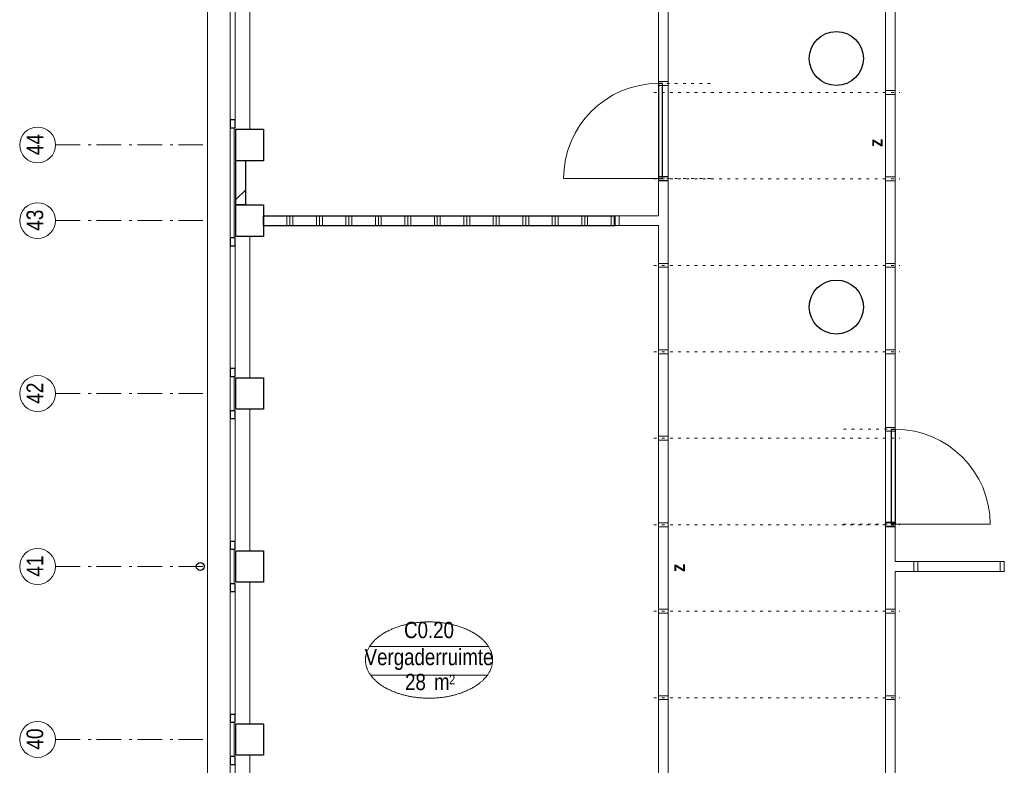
# Model space of a CAD drawing. Header units: millimetres. Extents: x 18442 to 242186, y -49554 to 63508.
# Tile 54 of 175: x 160774 to 170795, y 14708 to 22297. Entities that reach past the tile are written whole.
import ezdxf
from ezdxf.enums import TextEntityAlignment as Align

# ---------------------------------------------------------------- set-up
doc = ezdxf.new("R2010")
doc.units = ezdxf.units.MM
doc.header["$LTSCALE"] = 400
doc.header["$PDMODE"] = 1
doc.header["$PDSIZE"] = 15
doc.linetypes.add('STYLE_05', pattern=[0.208282, 0.069427, -0.138855])
doc.linetypes.add('STYLE_06', pattern=[1.041641, 0.625, -0.208282, 0.069427, -0.138931])
for name, color, linetype, lineweight in [('Buitenkozijnen', 140, 'Continuous', 15), ('Interieur-deur', 43, 'Continuous', 9), ('Interieur-scheidingswand-horizontaal', 5, 'Continuous', 25), ('Interieur-systeemwand glas', 5, 'Continuous', 15), ('Kozijnmerken', 43, 'Continuous', 9), ('Lijn-afbreek', 140, 'STYLE_06', 15), ('Lijn-stramien', 92, 'STYLE_06', 9), ('mat-baksteen', 5, 'Continuous', 25), ('mat-beton (ihwg)', 5, 'Continuous', 25), ('None', 7, 'Continuous', 9), ('Ruimtenummers', 92, 'Continuous', 25)]:
    doc.layers.add(name, color=color, linetype=linetype, lineweight=lineweight)
doc.layers.get('Kozijnmerken').off()
doc.styles.add('Arial Narrow', font='ARIALN.TTF', dxfattribs={"height": 211.666667})
doc.styles.add('Arial Narrow (bold)', font='ARIALNB.TTF', dxfattribs={"height": 172.861111})

# ---------------------------------------------------------------- blocks, each defined once
blk = doc.blocks.new('Kolom O 550')
at = {"layer": 'mat-beton (ihwg)', "lineweight": 25}
blk.add_circle((0, 0), 275, dxfattribs=at)
blk = doc.blocks.new('*X1046')
at = {"layer": 'None', "lineweight": 9}
blk.add_line((-16419, 26715), (-16319, 26815), dxfattribs=at)
blk = doc.blocks.new('Gevelpui best 1410 (2D)')
at = {"layer": 'Buitenkozijnen', "lineweight": 15}
for p, q in [((-260, 0), (-260, -1410)), ((-260, 0), (-210, 0)), ((-210, 0), (-210, -1410)), ((-260, -1410), (-210, -1410))]:
    blk.add_line(p, q, dxfattribs=at)
at = {"layer": 'Buitenkozijnen', "color": 92, "lineweight": 25}
for points in [[(-260, 0), (-210, 0), (-210, -80), (-260, -80)], [(-260, -1330), (-210, -1330), (-210, -1410), (-260, -1410)]]:
    blk.add_lwpolyline(points, close=True, dxfattribs=at)
at = {"layer": 'None', "color": 43, "linetype": 'Continuous', "lineweight": 9}
blk.add_line((-410, 15), (-410, -1425), dxfattribs=at)
blk = doc.blocks.new('HWA')
at = {"layer": 'None', "color": 92, "linetype": 'Continuous', "lineweight": 25}
blk.add_circle((0, -74), 40, dxfattribs=at)
blk = doc.blocks.new('*U1193')
at = {"layer": 'Interieur-deur', "color": 140, "linetype": 'Continuous', "lineweight": 15}
blk.add_line((-13083, 26930), (-12119, 26930), dxfattribs=at)
at = {"layer": 'Interieur-deur', "color": 92, "linetype": 'Continuous', "lineweight": 25}
blk.add_lwpolyline([(-12119, 27896), (-12119, 26930), (-12079, 26930), (-12079, 27896)], close=True, dxfattribs=at)
at = {"layer": 'Interieur-deur', "color": 140, "linetype": 'Continuous', "lineweight": 15}
blk.add_arc((-12119, 26930), 966, 90, 180, dxfattribs=at)
at = {"layer": 'Interieur-systeemwand glas', "color": 43, "linetype": 'Continuous', "lineweight": 9}
for points in [[(-12119, 27916), (-12119, 27876), (-12019, 27876), (-12019, 27916)], [(-12119, 26950), (-12119, 26910), (-12019, 26910), (-12019, 26950)]]:
    blk.add_lwpolyline(points, close=True, dxfattribs=at)
at = {"layer": 'Lijn-stramien', "color": 8, "linetype": 'STYLE_05', "lineweight": 5}
for p, q in [((-12119, 27896), (-11543, 27896)), ((-12119, 26930), (-11543, 26930))]:
    blk.add_line(p, q, dxfattribs=at)
at = {"layer": 'None', "linetype": 'Continuous', "lineweight": 5}
for p in [(-12119, 27896), (-12119, 26930)]:
    blk.add_point(p, dxfattribs=at)
blk = doc.blocks.new('Kolom 280x320')
at = {"layer": 'mat-beton (ihwg)', "lineweight": 25}
blk.add_lwpolyline([(-300, 160), (-20, 160), (-20, -160), (-300, -160)], close=True, dxfattribs=at)
at = {"layer": 'None', "color": 92, "linetype": 'Continuous', "lineweight": 5}
blk.add_point((0, 0), dxfattribs=at)
blk = doc.blocks.new('*U1274')
at = {"layer": 'Interieur-deur', "color": 140, "linetype": 'Continuous', "lineweight": 15}
blk.add_line((-8745, 23410), (-9709, 23410), dxfattribs=at)
at = {"layer": 'Interieur-deur', "color": 92, "linetype": 'Continuous', "lineweight": 25}
blk.add_lwpolyline([(-9709, 24376), (-9709, 23410), (-9749, 23410), (-9749, 24376)], close=True, dxfattribs=at)
at = {"layer": 'Interieur-deur', "color": 140, "linetype": 'Continuous', "lineweight": 15}
blk.add_arc((-9709, 23410), 966, 0, 90, dxfattribs=at)
at = {"layer": 'Interieur-systeemwand glas', "color": 43, "linetype": 'Continuous', "lineweight": 9}
for points in [[(-9709, 24396), (-9709, 24356), (-9809, 24356), (-9809, 24396)], [(-9709, 23430), (-9709, 23390), (-9809, 23390), (-9809, 23430)]]:
    blk.add_lwpolyline(points, close=True, dxfattribs=at)
at = {"layer": 'Lijn-stramien', "color": 8, "linetype": 'STYLE_05', "lineweight": 5}
for p, q in [((-9709, 24376), (-10285, 24376)), ((-9709, 23410), (-10285, 23410))]:
    blk.add_line(p, q, dxfattribs=at)
at = {"layer": 'None', "linetype": 'Continuous', "lineweight": 5}
for p in [(-9709, 24376), (-9709, 23410)]:
    blk.add_point(p, dxfattribs=at)
blk = doc.blocks.new('*X1286')
at = {"layer": 'None', "lineweight": 9}
for p, q in [((-15900, 26450), (-15900, 26550)), ((-15870, 26450), (-15870, 26550)), ((-15840, 26450), (-15840, 26550)), ((-15600, 26450), (-15600, 26550)), ((-15570, 26450), (-15570, 26550)), ((-15540, 26450), (-15540, 26550)), ((-15300, 26450), (-15300, 26550)), ((-15270, 26450), (-15270, 26550)), ((-15240, 26450), (-15240, 26550)), ((-15000, 26450), (-15000, 26550)), ((-14970, 26450), (-14970, 26550)), ((-14940, 26450), (-14940, 26550)), ((-14700, 26450), (-14700, 26550)), ((-14670, 26450), (-14670, 26550)), ((-14640, 26450), (-14640, 26550)), ((-14400, 26450), (-14400, 26550)), ((-14370, 26450), (-14370, 26550)), ((-14340, 26450), (-14340, 26550)), ((-14100, 26450), (-14100, 26550)), ((-14070, 26450), (-14070, 26550)), ((-14040, 26450), (-14040, 26550)), ((-13800, 26450), (-13800, 26550)), ((-13770, 26450), (-13770, 26550)), ((-13740, 26450), (-13740, 26550)), ((-13500, 26450), (-13500, 26550)), ((-13470, 26450), (-13470, 26550)), ((-13440, 26450), (-13440, 26550)), ((-13200, 26450), (-13200, 26550)), ((-13170, 26450), (-13170, 26550)), ((-13140, 26450), (-13140, 26550)), ((-12900, 26450), (-12900, 26550)), ((-12870, 26450), (-12870, 26550)), ((-12840, 26450), (-12840, 26550)), ((-12600, 26450), (-12600, 26550)), ((-12570, 26450), (-12570, 26550))]:
    blk.add_line(p, q, dxfattribs=at)
blk = doc.blocks.new('*U1388')
at = {"layer": 'Interieur-systeemwand glas', "color": 43, "linetype": 'Continuous', "lineweight": 9}
blk.add_lwpolyline([(-8640, 23030), (-8640, 22930), (-8600, 22930), (-8600, 23030)], close=True, dxfattribs=at)
at = {"layer": 'Interieur-systeemwand glas', "color": 43, "linetype": 'Continuous', "lineweight": 15}
blk.add_point((-8620, 23030), dxfattribs=at)
blk = doc.blocks.new('*U1389')
at = {"layer": 'Interieur-systeemwand glas', "color": 43, "linetype": 'Continuous', "lineweight": 9}
blk.add_lwpolyline([(-9480, 23030), (-9480, 22930), (-9520, 22930), (-9520, 23030)], close=True, dxfattribs=at)
at = {"layer": 'Interieur-systeemwand glas', "color": 43, "linetype": 'Continuous', "lineweight": 15}
blk.add_point((-9500, 23030), dxfattribs=at)
blk = doc.blocks.new('Ruimtenummer UV 50')
at = {"layer": 'Ruimtenummers', "color": 8, "lineweight": 5}
for p, q in [((602, 157), (-602, 157)), ((595, -137), (-595, -137))]:
    blk.add_line(p, q, dxfattribs=at)
blk.add_open_spline([(-323, 354), (-173, 406), (173, 406), (323, 354), (473, 302), (560, 212), (647, 122), (647, 18), (647, -86), (560, -176), (473, -266), (323, -318), (173, -370), (-173, -370), (-323, -318), (-474, -266), (-560, -176), (-647, -86), (-647, 18), (-647, 122), (-560, 212), (-474, 302), (-323, 354)], degree=2, knots=[0, 0, 0, 0.09962, 0.19924, 0.19924, 0.283607, 0.283607, 0.349619, 0.349619, 0.415638, 0.415638, 0.5, 0.5, 0.59962, 0.69924, 0.69924, 0.783607, 0.783607, 0.849619, 0.849619, 0.915638, 0.915638, 1, 1, 1], dxfattribs=at)
at = {"layer": 'Ruimtenummers', "attachment_point": 2, "style": 'Arial Narrow'}
for s, insert, char_height in [(' m', (104, -122), 165.9), (' 2', (220, -133), 96.8)]:
    blk.add_mtext(s, dxfattribs=dict(at, insert=insert, char_height=char_height))
at = {"layer": 'Ruimtenummers', "style": 'Arial Narrow'}
for tag, p in [('Nummer', (0, 407)), ('Naam', (0, 132)), ('Oppervlak', (-138, -122))]:
    blk.add_attdef(tag, text='', height=166, dxfattribs=at).set_placement(p, align=Align.TOP_CENTER)
blk = doc.blocks.new('Kozijnmerk 50')
at = {"layer": 'None', "color": 43, "style": 'Arial Narrow (bold)'}
blk.add_attdef('merk', text='', height=138, dxfattribs=at).set_placement((0, 0), align=Align.MIDDLE_CENTER)
blk = doc.blocks.new('*U2041')
at = {"layer": 'Interieur-systeemwand glas', "color": 43, "linetype": 'Continuous', "lineweight": 9}
blk.add_lwpolyline([(-12559, 26450), (-12559, 26550), (-12519, 26550), (-12519, 26450)], close=True, dxfattribs=at)
at = {"layer": 'Interieur-systeemwand glas', "color": 43, "linetype": 'Continuous', "lineweight": 15}
blk.add_point((-12539, 26450), dxfattribs=at)
blk = doc.blocks.new('*U2347')
at = {"layer": 'Interieur-systeemwand glas', "color": 43, "linetype": 'Continuous', "lineweight": 9}
blk.add_lwpolyline([(-12119, 21665), (-12119, 21625), (-12019, 21625), (-12019, 21665)], close=True, dxfattribs=at)
at = {"layer": 'None', "linetype": 'Continuous', "lineweight": 5}
blk.add_point((-12119, 21645), dxfattribs=at)
blk = doc.blocks.new('*U2348')
at = {"layer": 'Interieur-systeemwand glas', "color": 43, "linetype": 'Continuous', "lineweight": 9}
blk.add_lwpolyline([(-9709, 21665), (-9709, 21625), (-9809, 21625), (-9809, 21665)], close=True, dxfattribs=at)
at = {"layer": 'None', "linetype": 'Continuous', "lineweight": 5}
blk.add_point((-9709, 21645), dxfattribs=at)
blk = doc.blocks.new('*U2349')
at = {"layer": 'Interieur-systeemwand glas', "color": 43, "linetype": 'Continuous', "lineweight": 9}
blk.add_lwpolyline([(-12119, 22545), (-12119, 22505), (-12019, 22505), (-12019, 22545)], close=True, dxfattribs=at)
at = {"layer": 'None', "linetype": 'Continuous', "lineweight": 5}
blk.add_point((-12119, 22525), dxfattribs=at)
blk = doc.blocks.new('*U2350')
at = {"layer": 'Interieur-systeemwand glas', "color": 43, "linetype": 'Continuous', "lineweight": 9}
blk.add_lwpolyline([(-9709, 22545), (-9709, 22505), (-9809, 22505), (-9809, 22545)], close=True, dxfattribs=at)
at = {"layer": 'None', "linetype": 'Continuous', "lineweight": 5}
blk.add_point((-9709, 22525), dxfattribs=at)
blk = doc.blocks.new('*U2351')
at = {"layer": 'Interieur-systeemwand glas', "color": 43, "linetype": 'Continuous', "lineweight": 9}
blk.add_lwpolyline([(-12119, 23425), (-12119, 23385), (-12019, 23385), (-12019, 23425)], close=True, dxfattribs=at)
at = {"layer": 'None', "linetype": 'Continuous', "lineweight": 5}
blk.add_point((-12119, 23405), dxfattribs=at)
blk = doc.blocks.new('*U2352')
at = {"layer": 'Interieur-systeemwand glas', "color": 43, "linetype": 'Continuous', "lineweight": 9}
blk.add_lwpolyline([(-9709, 23425), (-9709, 23385), (-9809, 23385), (-9809, 23425)], close=True, dxfattribs=at)
at = {"layer": 'None', "linetype": 'Continuous', "lineweight": 5}
blk.add_point((-9709, 23405), dxfattribs=at)
blk = doc.blocks.new('*U2353')
at = {"layer": 'Interieur-systeemwand glas', "color": 43, "linetype": 'Continuous', "lineweight": 9}
blk.add_lwpolyline([(-12119, 24305), (-12119, 24265), (-12019, 24265), (-12019, 24305)], close=True, dxfattribs=at)
at = {"layer": 'None', "linetype": 'Continuous', "lineweight": 5}
blk.add_point((-12119, 24285), dxfattribs=at)
blk = doc.blocks.new('*U2354')
at = {"layer": 'Interieur-systeemwand glas', "color": 43, "linetype": 'Continuous', "lineweight": 9}
blk.add_lwpolyline([(-12119, 25185), (-12119, 25145), (-12019, 25145), (-12019, 25185)], close=True, dxfattribs=at)
at = {"layer": 'None', "linetype": 'Continuous', "lineweight": 5}
blk.add_point((-12119, 25165), dxfattribs=at)
blk = doc.blocks.new('*U2355')
at = {"layer": 'Interieur-systeemwand glas', "color": 43, "linetype": 'Continuous', "lineweight": 9}
blk.add_lwpolyline([(-9709, 25185), (-9709, 25145), (-9809, 25145), (-9809, 25185)], close=True, dxfattribs=at)
at = {"layer": 'None', "linetype": 'Continuous', "lineweight": 5}
blk.add_point((-9709, 25165), dxfattribs=at)
blk = doc.blocks.new('*U2356')
at = {"layer": 'Interieur-systeemwand glas', "color": 43, "linetype": 'Continuous', "lineweight": 9}
blk.add_lwpolyline([(-12119, 26065), (-12119, 26025), (-12019, 26025), (-12019, 26065)], close=True, dxfattribs=at)
at = {"layer": 'None', "linetype": 'Continuous', "lineweight": 5}
blk.add_point((-12119, 26045), dxfattribs=at)
blk = doc.blocks.new('*U2357')
at = {"layer": 'Interieur-systeemwand glas', "color": 43, "linetype": 'Continuous', "lineweight": 9}
blk.add_lwpolyline([(-9709, 26065), (-9709, 26025), (-9809, 26025), (-9809, 26065)], close=True, dxfattribs=at)
at = {"layer": 'None', "linetype": 'Continuous', "lineweight": 5}
blk.add_point((-9709, 26045), dxfattribs=at)
blk = doc.blocks.new('*U2358')
at = {"layer": 'Interieur-systeemwand glas', "color": 43, "linetype": 'Continuous', "lineweight": 9}
blk.add_lwpolyline([(-12119, 26945), (-12119, 26905), (-12019, 26905), (-12019, 26945)], close=True, dxfattribs=at)
at = {"layer": 'None', "linetype": 'Continuous', "lineweight": 5}
blk.add_point((-12119, 26925), dxfattribs=at)
blk = doc.blocks.new('*U2359')
at = {"layer": 'Interieur-systeemwand glas', "color": 43, "linetype": 'Continuous', "lineweight": 9}
blk.add_lwpolyline([(-9709, 26945), (-9709, 26905), (-9809, 26905), (-9809, 26945)], close=True, dxfattribs=at)
at = {"layer": 'None', "linetype": 'Continuous', "lineweight": 5}
blk.add_point((-9709, 26925), dxfattribs=at)
blk = doc.blocks.new('*U2360')
at = {"layer": 'Interieur-systeemwand glas', "color": 43, "linetype": 'Continuous', "lineweight": 9}
blk.add_lwpolyline([(-9709, 27825), (-9709, 27785), (-9809, 27785), (-9809, 27825)], close=True, dxfattribs=at)
at = {"layer": 'None', "linetype": 'Continuous', "lineweight": 5}
blk.add_point((-9709, 27805), dxfattribs=at)
blk = doc.blocks.new('*U2368')
at = {"layer": 'None', "color": 7}
for name in ['*U2360', '*U2358', '*U2359', '*U2356', '*U2357', '*U2354', '*U2355', '*U2353', '*U2351', '*U2352', '*U2349', '*U2350', '*U2347', '*U2348']:
    blk.add_blockref(name, (0, 0), dxfattribs=at)
blk = doc.blocks.new('*U2399')
at = {"layer": 'Lijn-afbreek', "color": 8, "linetype": 'STYLE_05', "lineweight": 5}
for p, q in [((-12168, 27805), (-9663, 27805)), ((-12168, 26925), (-9663, 26925)), ((-12168, 26045), (-9663, 26045)), ((-12168, 25165), (-9663, 25165)), ((-12168, 24285), (-9663, 24285)), ((-12168, 23405), (-9663, 23405)), ((-12168, 22525), (-9663, 22525)), ((-12168, 21645), (-9663, 21645))]:
    blk.add_line(p, q, dxfattribs=at)

msp = doc.modelspace()

# ---------------------------------------------------------------- linework, layer by layer
at = {"layer": 'Buitenkozijnen', "color": 43, "lineweight": 9, "flags": 128}
msp.add_lwpolyline([(162915.74426, 26621.61885), (162685.7849, 26621.61885), (162685.7849, 9866.61885), (162705.7849, 9866.61885)], dxfattribs=at)
at = {"layer": 'Buitenkozijnen', "lineweight": 15}
for points in [[(162915.74426, 21196.61885), (162955.7849, 21196.61885), (162955.7849, 20076.61885), (162915.74426, 20076.61885)], [(162915.74426, 18666.61885), (162955.7849, 18666.61885), (162955.7849, 18316.61885), (162915.74426, 18316.61885)], [(162915.74426, 16906.61885), (162955.7849, 16906.61885), (162955.7849, 16556.61885), (162915.74426, 16556.61885)], [(162915.74426, 15146.61885), (162955.7849, 15146.61885), (162955.7849, 14796.61885), (162915.74426, 14796.61885)]]:
    msp.add_lwpolyline(points, close=True, dxfattribs=at)
at = {"layer": 'Interieur-scheidingswand-horizontaal', "lineweight": 25}
for p, q in [((163255.7849, 20301.61885), (166835.7849, 20301.61885)), ((163255.7849, 20201.61885), (163255.7849, 20301.61885)), ((166835.7849, 20201.61885), (166835.7849, 20301.61885)), ((163255.7849, 20201.61885), (166835.7849, 20201.61885))]:
    msp.add_line(p, q, dxfattribs=at)
at = {"layer": 'Interieur-systeemwand glas', "lineweight": 15}
for p, q in [((167275.7849, 26251.61885), (167275.7849, 20301.61885)), ((167375.7849, 24491.61885), (167375.7849, 2591.61885)), ((169585.7849, 2491.61885), (169585.7849, 24491.61885)), ((169685.7849, 16781.61885), (169685.7849, 24491.61885)), ((166875.7849, 20301.61885), (167275.7849, 20301.61885)), ((166875.7849, 20201.61885), (167275.7849, 20201.61885)), ((167275.7849, 20201.61885), (167275.7849, 13261.61885)), ((169685.7849, 16781.61885), (170795.7849, 16781.61885)), ((169685.7849, 9741.61885), (169685.7849, 16681.61885)), ((169685.7849, 16681.61885), (170795.7849, 16681.61885))]:
    msp.add_line(p, q, dxfattribs=at)
at = {"layer": 'mat-baksteen', "lineweight": 25}
for p, q in [((163075.7849, 20861.61885), (162975.7849, 20861.61885)), ((162975.7849, 20411.61885), (162975.7849, 20861.61885)), ((163075.7849, 20411.61885), (163075.7849, 20861.61885)), ((163075.7849, 20411.61885), (162975.7849, 20411.61885))]:
    msp.add_line(p, q, dxfattribs=at)
at = {"layer": 'None', "color": 7, "linetype": 'STYLE_06', "lineweight": 9}
for p, q in [((161139.60817, 21021.61885), (162639.60817, 21021.61885)), ((161139.60817, 20251.61885), (162639.60817, 20251.61885)), ((161139.60817, 18491.61885), (162639.60817, 18491.61885)), ((161139.60817, 16731.61885), (162639.60817, 16731.61885)), ((161139.60817, 14971.61885), (162639.60817, 14971.61885))]:
    msp.add_line(p, q, dxfattribs=at)
at = {"layer": 'None', "color": 43, "linetype": 'Continuous', "lineweight": 9}
for centre in [(160957.00175, 21021.61885), (160957.00175, 20251.61885), (160957.00175, 18491.61885), (160957.00175, 16731.61885), (160957.00175, 14971.61885)]:
    msp.add_circle(centre, 182.60642, dxfattribs=at)

# ---------------------------------------------------------------- block references
at = {"layer": 'Buitenkozijnen', "color": 7, "xscale": -1}
for p in [(162705.7849, 22606.61885), (162705.7849, 20076.61885), (162705.7849, 18316.61885), (162705.7849, 16556.61885), (162705.7849, 14796.61885)]:
    msp.add_blockref('Gevelpui best 1410 (2D)', p, dxfattribs=at)
at = {"layer": 'Interieur-scheidingswand-horizontaal'}
msp.add_blockref('*X1286', (179394.72553, -6248.38115), dxfattribs=at)
at = {"layer": 'Kozijnmerken', "color": 7, "rotation": 90}
for p in [(169487.58119, 21043.35969), (167475.41974, 16718.35969)]:
    msp.add_blockref('Kozijnmerk 50', p, dxfattribs=at).add_auto_attribs({'merk': 'z'})
at = {"layer": 'mat-baksteen'}
msp.add_blockref('*X1046', (179394.72553, -6248.38115), dxfattribs=at)
at = {"layer": 'mat-beton (ihwg)', "color": 7}
for p in [(169085.7849, 21901.61885), (169085.7849, 19371.61885)]:
    msp.add_blockref('Kolom O 550', p, dxfattribs=at)
at = {"layer": 'mat-beton (ihwg)', "color": 8, "rotation": 180}
for p in [(162955.7849, 21021.61885), (162955.7849, 20251.61885), (162955.7849, 18491.61885), (162955.7849, 16731.61885), (162955.7849, 14971.61885)]:
    msp.add_blockref('Kolom 280x320', p, dxfattribs=at)
at = {"layer": 'None', "color": 7}
for name in ['*U2399', '*U2368', '*U1193', '*U2041', '*U1274', '*U1389', '*U1388']:
    msp.add_blockref(name, (179394.72553, -6248.38115), dxfattribs=at)
at = {"layer": 'None', "color": 7, "rotation": 270}
msp.add_blockref('HWA', (162685.7849, 16731.61885), dxfattribs=at)
at = {"layer": 'Ruimtenummers'}
msp.add_blockref('Ruimtenummer UV 50', (164940.31338, 15761.66287), dxfattribs=at).add_auto_attribs({'Nummer': 'C0.20', 'Naam': 'Vergaderruimte', 'Oppervlak': '28'})

# ---------------------------------------------------------------- texts
at = {"layer": 'None', "color": 8, "char_height": 169.333333, "attachment_point": 1, "rotation": 90, "style": 'Arial Narrow'}
for s, insert in [('44', (160844.24416, 20917.61654)), ('43', (160844.24416, 20147.61654)), ('42', (160844.24416, 18387.61654)), ('41', (160844.24416, 16627.61654)), ('40', (160844.24416, 14867.61654))]:
    msp.add_mtext(s, dxfattribs=dict(at, insert=insert))

doc.saveas('drawing.dxf')
